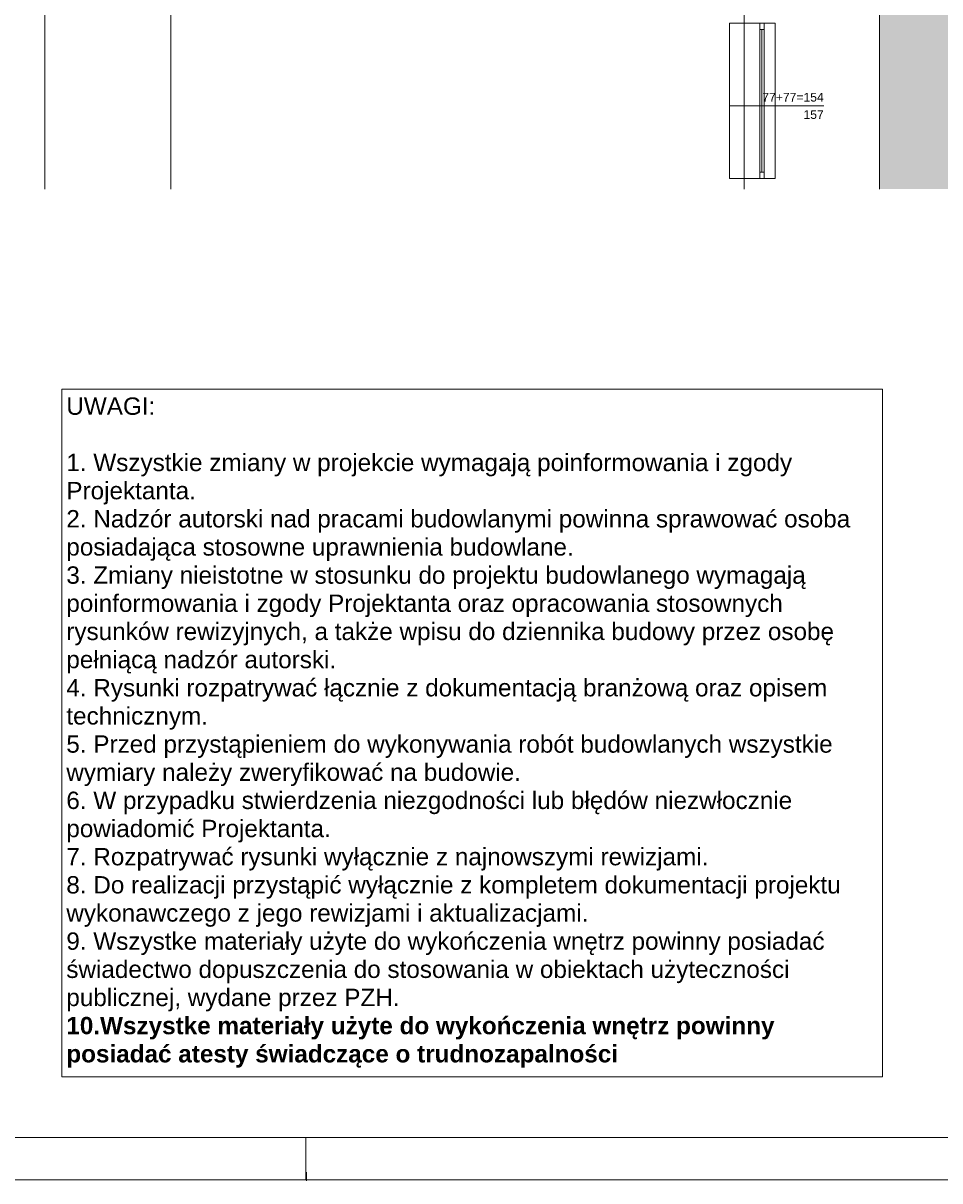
# Paper-space layout 'A-05 INWENTARYZACJA - PIĘTRO 2' of a CAD drawing. Header units: millimetres. Extents: x 0 to 500, y 0 to 350.
# Tile 7 of 11: x 287 to 393, y 0 to 133. Entities that reach past the tile are written whole.
import ezdxf
from ezdxf.xclip import XClip

# ---------------------------------------------------------------- set-up
doc = ezdxf.new("R2010")
doc.units = ezdxf.units.MM
doc.header["$MEASUREMENT"] = 0
doc.header["$XCLIPFRAME"] = 0
doc.linetypes.add('DASHDOTX2', pattern=[1000, 500, -250, 0, -250])
doc.linetypes.add('PRZERYWANA_DU_A', pattern=[550, 350.0000000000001, -199.9999999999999])
for name, color, linetype, lineweight in [('0_Nr_pióra__2', 8, 'Continuous', 13), ('A_stolarka_Nr_pióra__3', 252, 'Continuous', 13), ('A_ściany_Nr_pióra__1', 7, 'Continuous', 20)]:
    doc.layers.add(name, color=color, linetype=linetype, lineweight=lineweight)
for name, color, linetype, lineweight, true_color in [('A_Arkusz_Nr_pióra__255', 7, 'Continuous', 15, 0x242424), ('A_osie_Nr_pióra__16', 7, 'Continuous', 5, 0x0f0f0f), ('A_ściany_Nr_pióra__19', 7, 'Continuous', 5, 0x191919), ('Okna Archicada_Nr_pióra__19', 7, 'Continuous', 5, 0x191919)]:
    doc.layers.add(name, color=color, linetype=linetype, lineweight=lineweight, true_color=true_color)
doc.layers.add('A_podrys', color=7, linetype='Continuous')
doc.styles.add('STYL_AUTOMATYCZNY_1', font='arial.ttf')

# ---------------------------------------------------------------- blocks, each defined once
blk = doc.blocks.new('Rysunek_2_2', base_point=(-1734.825148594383, -269.9524883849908))
at = {"linetype": 'Continuous', "lineweight": 0, "true_color": 0x484848}
blk.add_hatch(color=251, dxfattribs=at).paths.add_polyline_path([(405.0399642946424, 317.932345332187), (289.9747524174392, 317.932345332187), (289.9747524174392, 272.9323449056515), (386.0399598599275, 272.9323449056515), (386.0399598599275, 114.1223486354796), (405.0399642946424, 114.1223486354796)])
at = {"layer": '0_Nr_pióra__2', "color": 8, "linetype": 'PRZERYWANA_DU_A', "lineweight": 13, "flags": 128}
for points in [[(386.0399603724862, 114.1223457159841), (386.0399603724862, 272.9323457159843), (289.9747501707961, 272.9323457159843)], [(289.9747501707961, 272.9323457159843), (289.9747501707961, 114.1223457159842)], [(289.9747501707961, 114.1223457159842), (386.0399603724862, 114.1223457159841)]]:
    blk.add_lwpolyline(points, dxfattribs=at)
at = {"layer": 'A_osie_Nr_pióra__16', "color": 250, "linetype": 'DASHDOTX2', "lineweight": 5, "true_color": 0x0f0f0f}
for p, q in [((304.4719594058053, 258.5803203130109), (304.4719594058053, 114.1223459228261)), ((370.4719590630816, 258.5803203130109), (370.4719590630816, 114.1223459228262))]:
    blk.add_line(p, q, dxfattribs=at)
at = {"layer": 'A_stolarka_Nr_pióra__3', "color": 252, "linetype": 'Continuous', "lineweight": 13}
blk.add_line((379.6121944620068, 123.6949359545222), (368.7389050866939, 123.6949359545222), dxfattribs=at)
at = {"layer": 'A_ściany_Nr_pióra__1', "color": 7, "linetype": 'Continuous', "lineweight": 20}
blk.add_line((374.039961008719, 133.2223446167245), (368.7599606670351, 133.2223446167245), dxfattribs=at)
at = {"layer": 'A_ściany_Nr_pióra__1', "color": 7, "linetype": 'Continuous', "lineweight": 20, "flags": 128}
blk.add_lwpolyline([(368.7599603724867, 115.3223457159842), (374.0399603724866, 115.3223457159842)], dxfattribs=at)
at = {"layer": 'A_ściany_Nr_pióra__19', "color": 250, "linetype": 'Continuous', "lineweight": 5, "true_color": 0x191919}
for p, q in [((368.7599606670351, 133.2223446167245), (368.7599606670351, 115.3223467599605)), ((374.039961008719, 115.3223467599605), (374.039961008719, 133.2223446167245))]:
    blk.add_line(p, q, dxfattribs=at)
at = {"layer": 'Okna Archicada_Nr_pióra__19', "color": 250, "linetype": 'Continuous', "lineweight": 5, "true_color": 0x191919}
for p, q in [((372.2399594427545, 115.3223467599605), (372.2399594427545, 133.2223446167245)), ((372.2399594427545, 133.2223446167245), (372.7399603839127, 133.2223446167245)), ((372.2399594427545, 132.4723462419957), (372.7399603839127, 132.4723462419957)), ((372.4899599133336, 116.0723451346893), (372.4899599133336, 132.4723462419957)), ((372.7399603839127, 133.2223446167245), (372.7399603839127, 115.3223467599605)), ((372.2399594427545, 116.0723451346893), (372.7399603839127, 116.0723451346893)), ((372.7399603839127, 115.3223467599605), (372.2399594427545, 115.3223467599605))]:
    blk.add_line(p, q, dxfattribs=at)
at = {"layer": 'A_stolarka_Nr_pióra__3', "color": 252, "linetype": 'Continuous', "lineweight": 13, "char_height": 1, "attachment_point": 9, "style": 'STYL_AUTOMATYCZNY_1'}
for s, insert in [('\\A1;{\\pqr;\\fArial|b0|i0|c238|p0;\\W1.000000;77+77=154}', (379.6121944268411, 124.1782685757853)), ('\\A1;{\\pqr;\\fArial|b0|i0|c238|p0;\\W1.000000;157}', (379.6121944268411, 122.1782685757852))]:
    blk.add_mtext(s, dxfattribs=dict(at, insert=insert))
blk = doc.blocks.new('Rysunek_3_3', base_point=(-1969.989426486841, -490.619140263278))
at = {"layer": '0_Nr_pióra__2', "color": 8, "linetype": 'Continuous', "lineweight": 13}
for p, q in [((386.3663214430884, 91.07528247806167), (291.9418262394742, 91.07528247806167)), ((291.9418262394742, 91.07528247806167), (291.9418262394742, 11.89018275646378)), ((386.3663214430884, 11.89018275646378), (386.3663214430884, 91.07528247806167)), ((291.9418262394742, 11.89018275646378), (386.3663214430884, 11.89018275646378))]:
    blk.add_line(p, q, dxfattribs=at)
at = {"layer": '0_Nr_pióra__2', "color": 8, "linetype": 'Continuous', "lineweight": 13, "insert": (292.4418261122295, 90.1181403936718), "char_height": 2, "width": 93.4244950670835, "attachment_point": 1, "line_spacing_factor": 0.9725837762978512, "style": 'STYL_AUTOMATYCZNY_1'}
blk.add_mtext('\\A1;{\\pql;\\fArial|b0|i0|c238|p0;\\W1.000000;UWAGI:\\P\\pql;\\fArial|b0|i0|c238|p0;\\W1.000000;\\P\\pql;\\fArial|b0|i0|c238|p0;\\W1.000000;1. Wszystkie zmiany w projekcie wymagają poinformowania i zgody Projektanta.\\P\\pql;\\fArial|b0|i0|c238|p0;\\W1.000000;2. Nadzór autorski nad pracami budowlanymi powinna sprawować osoba posiadająca stosowne uprawnienia budowlane.\\P\\pql;\\fArial|b0|i0|c238|p0;\\W1.000000;3. Zmiany nieistotne w stosunku do projektu budowlanego wymagają poinformowania i zgody Projektanta oraz opracowania stosownych rysunków rewizyjnych, a także wpisu do dziennika budowy przez osobę pełniącą nadzór autorski.\\P\\pql;\\fArial|b0|i0|c238|p0;\\W1.000000;4. Rysunki rozpatrywać łącznie z dokumentacją branżową oraz opisem technicznym.\\P\\pql;\\pt3.76365;\\fArial|b0|i0|c238|p0;\\W1.000000;5. Przed przystąpieniem do wykonywania robót budowlanych wszystkie wymiary należy zweryfikować na budowie.\\P\\pql;\\fArial|b0|i0|c238|p0;\\W1.000000;6. W przypadku stwierdzenia niezgodności lub błędów niezwłocznie powiadomić Projektanta.\\P\\pql;\\fArial|b0|i0|c238|p0;\\W1.000000;7. Rozpatrywać rysunki wyłącznie z najnowszymi rewizjami.\\P\\pql;\\fArial|b0|i0|c238|p0;\\W1.000000;8. Do realizacji przystąpić wyłącznie z kompletem dokumentacji projektu wykonawczego z jego rewizjami i aktualizacjami.\\P\\pql;\\fArial|b0|i0|c238|p0;\\W1.000000;9. Wszystke materiały użyte do wykończenia wnętrz powinny posiadać świadectwo dopuszczenia do stosowania w obiektach użyteczności publicznej, wydane przez PZH.\\P\\pql;\\fArial|b1|i0|c238|p0;\\W1.000000;10.Wszystke materiały użyte do wykończenia wnętrz powinny posiadać atesty świadczące o trudnozapalności}', dxfattribs=at)

psp = doc.layouts.new('A-05 INWENTARYZACJA - PIĘTRO 2')

# ---------------------------------------------------------------- linework, layer by layer
at = {"layer": 'A_Arkusz_Nr_pióra__255', "color": 250, "linetype": 'Continuous', "lineweight": 15, "true_color": 0x242424}
for p, q in [((495.1000000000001, 4.900001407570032), (29.89980349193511, 4.900326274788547)), ((320.0000000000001, 1.151167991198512e-14), (320.0000000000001, 4.900000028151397)), ((320.1, -0.09999999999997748), (320.1, 0.9000000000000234))]:
    psp.add_line(p, q, dxfattribs=at)
at = {"layer": 'A_Arkusz_Nr_pióra__255', "color": 250, "linetype": 'Continuous', "lineweight": 15, "true_color": 0x242424, "flags": 128}
psp.add_lwpolyline([(0, 350), (500, 350), (500, 1.151167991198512e-14), (0, 1.151167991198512e-14)], close=True, dxfattribs=at)

# ---------------------------------------------------------------- block references
at = {"color": 37, "linetype": 'Continuous', "lineweight": 5, "true_color": 0x656532}
ref = psp.add_blockref('Rysunek_3_3', (-1969.989426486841, -490.619140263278), dxfattribs=at)
XClip(ref).set_block_clipping_path([(290.5804836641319, 10.62004442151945), (387.997395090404, 92.61560576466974)])
at = {"layer": 'A_podrys', "color": 37, "linetype": 'Continuous', "lineweight": 5, "true_color": 0x656532}
ref = psp.add_blockref('Rysunek_2_2', (-1734.825148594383, -269.9524883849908), dxfattribs=at)
XClip(ref).set_block_clipping_path([(289.9747501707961, 114.1223457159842), (405.0399603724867, 317.9323457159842)])

doc.saveas('drawing.dxf')
